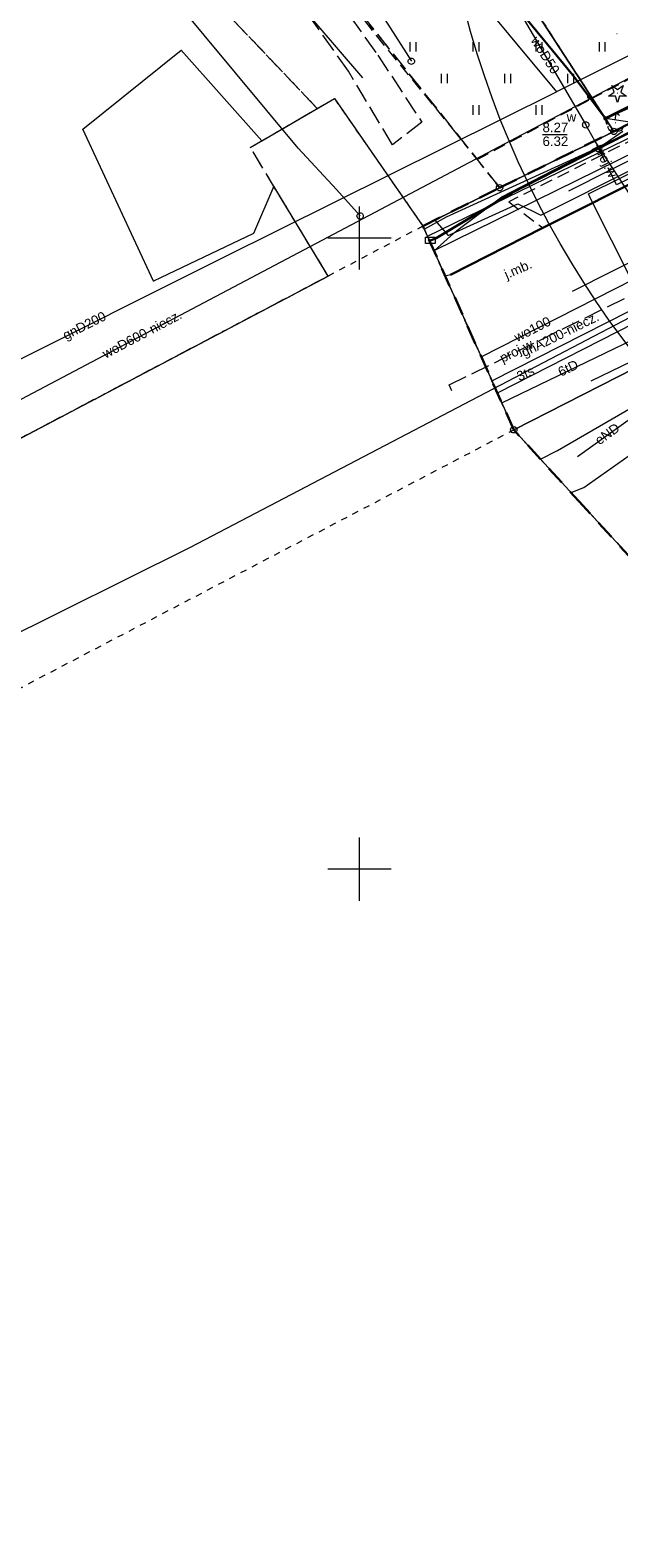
# Model space of a CAD drawing. Extents: x 5474185 to 5474933, y 5916077 to 5916824.
# Tile 107 of 256: x 5474574 to 5474621, y 5916097 to 5916216. Entities that reach past the tile are written whole.
import ezdxf
from ezdxf.enums import TextEntityAlignment as Align

# ---------------------------------------------------------------- set-up
doc = ezdxf.new("R2010")
doc.units = 0
for name, pattern in [('PRZER1-1', [1, 0.5, -0.5]), ('PRZER2-1', [1.5, 1, -0.5]), ('PRZER3-1', [2, 1.5, -0.5]), ('PRZER3-2', [2.5, 1.5, -1])]:
    doc.linetypes.add(name, pattern=pattern)
for name, color, linetype, lineweight in [('GEPPGD', 253, 'CONTINUOUS', 18), ('GEPPGO', 253, 'CONTINUOUS', 18), ('GESDZI', 253, 'CONTINUOUS', 18), ('GESJOB', 253, 'CONTINUOUS', 35), ('GESKKL', 253, 'CONTINUOUS', 18), ('GESUZY', 253, 'CONTINUOUS', 18), ('GSLKOG', 253, 'CONTINUOUS', 35), ('GSLKRW', 253, 'CONTINUOUS', 25), ('GSPRDI', 253, 'CONTINUOUS', 18), ('GSPRDL', 253, 'CONTINUOUS', 18), ('GSPWPN', 253, 'CONTINUOUS', 13), ('GSSKOA', 253, 'CONTINUOUS', 18), ('GSSKOA_O', 253, 'CONTINUOUS', 18), ('GSSKOD', 253, 'CONTINUOUS', 18), ('GSSUTR', 254, 'CONTINUOUS', 18), ('GSSZSU', 254, 'CONTINUOUS', 18), ('GULEPR', 254, 'CONTINUOUS', 18), ('GULEPR_O', 254, 'CONTINUOUS', 18), ('GULGPR', 254, 'CONTINUOUS', 18), ('GULGPR_O', 254, 'CONTINUOUS', 18), ('GULKPR', 7, 'CONTINUOUS', 18), ('GULLOB', 254, 'CONTINUOUS', 35), ('GULSPR', 254, 'CONTINUOUS', 18), ('GULTPR', 254, 'CONTINUOUS', 18), ('GULTPR_O', 254, 'CONTINUOUS', 18), ('GULWPR', 7, 'CONTINUOUS', 18), ('GULWPR_O', 254, 'CONTINUOUS', 18), ('GUPIKP', 253, 'CONTINUOUS', 18), ('GUPIWZ', 253, 'CONTINUOUS', 18), ('GUPIWZ_O', 253, 'CONTINUOUS', 18), ('GUPKSD', 61, 'CONTINUOUS', 18), ('GUPPRZ_O', 40, 'CONTINUOUS', 18), ('IS HP zasięg', 251, 'CONTINUOUS', 20), ('Ramka sekcyjna', 253, 'CONTINUOUS', 18)]:
    doc.layers.add(name, color=color, linetype=linetype, lineweight=lineweight)
doc.styles.add('Arial', font='arial.ttf')

msp = doc.modelspace()

# ---------------------------------------------------------------- hatches: boundary and pattern name
at = {"layer": 'GEPPGD'}
for points in [[(5474585.86, 5916214.835), (5474585.846094, 5916214.837202), (5474585.83355, 5916214.843594), (5474585.823594, 5916214.85355), (5474585.817202, 5916214.866094), (5474585.815, 5916214.88), (5474585.817202, 5916214.893906), (5474585.823594, 5916214.90645), (5474585.83355, 5916214.916406), (5474585.846094, 5916214.922798), (5474585.86, 5916214.925), (5474585.873906, 5916214.922798), (5474585.88645, 5916214.916406), (5474585.896406, 5916214.90645), (5474585.902798, 5916214.893906), (5474585.905, 5916214.88), (5474585.902798, 5916214.866094), (5474585.896406, 5916214.85355), (5474585.88645, 5916214.843594), (5474585.873906, 5916214.837202)], [(5474598.01, 5916211.005), (5474597.996094, 5916211.007202), (5474597.98355, 5916211.013594), (5474597.973594, 5916211.02355), (5474597.967202, 5916211.036094), (5474597.965, 5916211.05), (5474597.967202, 5916211.063906), (5474597.973594, 5916211.07645), (5474597.98355, 5916211.086406), (5474597.996094, 5916211.092798), (5474598.01, 5916211.095), (5474598.023906, 5916211.092798), (5474598.03645, 5916211.086406), (5474598.046406, 5916211.07645), (5474598.052798, 5916211.063906), (5474598.055, 5916211.05), (5474598.052798, 5916211.036094), (5474598.046406, 5916211.02355), (5474598.03645, 5916211.013594), (5474598.023906, 5916211.007202)], [(5474578.08, 5916208.575), (5474578.066094, 5916208.577202), (5474578.05355, 5916208.583594), (5474578.043594, 5916208.59355), (5474578.037202, 5916208.606094), (5474578.035, 5916208.62), (5474578.037202, 5916208.633906), (5474578.043594, 5916208.64645), (5474578.05355, 5916208.656406), (5474578.066094, 5916208.662798), (5474578.08, 5916208.665), (5474578.093906, 5916208.662798), (5474578.10645, 5916208.656406), (5474578.116406, 5916208.64645), (5474578.122798, 5916208.633906), (5474578.125, 5916208.62), (5474578.122798, 5916208.606094), (5474578.116406, 5916208.59355), (5474578.10645, 5916208.583594), (5474578.093906, 5916208.577202)], [(5474591.35, 5916207.135), (5474591.336094, 5916207.137202), (5474591.32355, 5916207.143594), (5474591.313594, 5916207.15355), (5474591.307202, 5916207.166094), (5474591.305, 5916207.18), (5474591.307202, 5916207.193906), (5474591.313594, 5916207.20645), (5474591.32355, 5916207.216406), (5474591.336094, 5916207.222798), (5474591.35, 5916207.225), (5474591.363906, 5916207.222798), (5474591.37645, 5916207.216406), (5474591.386406, 5916207.20645), (5474591.392798, 5916207.193906), (5474591.395, 5916207.18), (5474591.392798, 5916207.166094), (5474591.386406, 5916207.15355), (5474591.37645, 5916207.143594), (5474591.363906, 5916207.137202)], [(5474592.25, 5916207.655), (5474592.236094, 5916207.657202), (5474592.22355, 5916207.663594), (5474592.213594, 5916207.67355), (5474592.207202, 5916207.686094), (5474592.205, 5916207.7), (5474592.207202, 5916207.713906), (5474592.213594, 5916207.72645), (5474592.22355, 5916207.736406), (5474592.236094, 5916207.742798), (5474592.25, 5916207.745), (5474592.263906, 5916207.742798), (5474592.27645, 5916207.736406), (5474592.286406, 5916207.72645), (5474592.292798, 5916207.713906), (5474592.295, 5916207.7), (5474592.292798, 5916207.686094), (5474592.286406, 5916207.67355), (5474592.27645, 5916207.663594), (5474592.263906, 5916207.657202)], [(5474593.2, 5916204.075), (5474593.186094, 5916204.077202), (5474593.17355, 5916204.083594), (5474593.163594, 5916204.09355), (5474593.157202, 5916204.106094), (5474593.155, 5916204.12), (5474593.157202, 5916204.133906), (5474593.163594, 5916204.14645), (5474593.17355, 5916204.156406), (5474593.186094, 5916204.162798), (5474593.2, 5916204.165), (5474593.213906, 5916204.162798), (5474593.22645, 5916204.156406), (5474593.236406, 5916204.14645), (5474593.242798, 5916204.133906), (5474593.245, 5916204.12), (5474593.242798, 5916204.106094), (5474593.236406, 5916204.09355), (5474593.22645, 5916204.083594), (5474593.213906, 5916204.077202)], [(5474591.6, 5916200.315), (5474591.586094, 5916200.317202), (5474591.57355, 5916200.323594), (5474591.563594, 5916200.33355), (5474591.557202, 5916200.346094), (5474591.555, 5916200.36), (5474591.557202, 5916200.373906), (5474591.563594, 5916200.38645), (5474591.57355, 5916200.396406), (5474591.586094, 5916200.402798), (5474591.6, 5916200.405), (5474591.613906, 5916200.402798), (5474591.62645, 5916200.396406), (5474591.636406, 5916200.38645), (5474591.642798, 5916200.373906), (5474591.645, 5916200.36), (5474591.642798, 5916200.346094), (5474591.636406, 5916200.33355), (5474591.62645, 5916200.323594), (5474591.613906, 5916200.317202)], [(5474583.68, 5916196.545), (5474583.666094, 5916196.547202), (5474583.65355, 5916196.553594), (5474583.643594, 5916196.56355), (5474583.637202, 5916196.576094), (5474583.635, 5916196.59), (5474583.637202, 5916196.603906), (5474583.643594, 5916196.61645), (5474583.65355, 5916196.626406), (5474583.666094, 5916196.632798), (5474583.68, 5916196.635), (5474583.693906, 5916196.632798), (5474583.70645, 5916196.626406), (5474583.716406, 5916196.61645), (5474583.722798, 5916196.603906), (5474583.725, 5916196.59), (5474583.722798, 5916196.576094), (5474583.716406, 5916196.56355), (5474583.70645, 5916196.553594), (5474583.693906, 5916196.547202)], [(5474597.52, 5916196.945), (5474597.506094, 5916196.947202), (5474597.49355, 5916196.953594), (5474597.483594, 5916196.96355), (5474597.477202, 5916196.976094), (5474597.475, 5916196.99), (5474597.477202, 5916197.003906), (5474597.483594, 5916197.01645), (5474597.49355, 5916197.026406), (5474597.506094, 5916197.032798), (5474597.52, 5916197.035), (5474597.533906, 5916197.032798), (5474597.54645, 5916197.026406), (5474597.556406, 5916197.01645), (5474597.562798, 5916197.003906), (5474597.565, 5916196.99), (5474597.562798, 5916196.976094), (5474597.556406, 5916196.96355), (5474597.54645, 5916196.953594), (5474597.533906, 5916196.947202)]]:
    msp.add_hatch(color=256, dxfattribs=at).paths.add_polyline_path(points)
at = {"layer": 'GEPPGO'}
for points in [[(5474605.03, 5916200.905), (5474605.016094, 5916200.907202), (5474605.00355, 5916200.913594), (5474604.993594, 5916200.92355), (5474604.987202, 5916200.936094), (5474604.985, 5916200.95), (5474604.987202, 5916200.963906), (5474604.993594, 5916200.97645), (5474605.00355, 5916200.986406), (5474605.016094, 5916200.992798), (5474605.03, 5916200.995), (5474605.043906, 5916200.992798), (5474605.05645, 5916200.986406), (5474605.066406, 5916200.97645), (5474605.072798, 5916200.963906), (5474605.075, 5916200.95), (5474605.072798, 5916200.936094), (5474605.066406, 5916200.92355), (5474605.05645, 5916200.913594), (5474605.043906, 5916200.907202)], [(5474617.71, 5916178.755), (5474617.696094, 5916178.757202), (5474617.68355, 5916178.763594), (5474617.673594, 5916178.77355), (5474617.667202, 5916178.786094), (5474617.665, 5916178.8), (5474617.667202, 5916178.813906), (5474617.673594, 5916178.82645), (5474617.68355, 5916178.836406), (5474617.696094, 5916178.842798), (5474617.71, 5916178.845), (5474617.723906, 5916178.842798), (5474617.73645, 5916178.836406), (5474617.746406, 5916178.82645), (5474617.752798, 5916178.813906), (5474617.755, 5916178.8), (5474617.752798, 5916178.786094), (5474617.746406, 5916178.77355), (5474617.73645, 5916178.763594), (5474617.723906, 5916178.757202)]]:
    msp.add_hatch(color=256, dxfattribs=at).paths.add_polyline_path(points)
at = {"layer": 'GSLKOG'}
for points in [[(5474618.226742, 5916211.016356), (5474618.181059, 5916211.016645), (5474618.137008, 5916211.028749), (5474618.097589, 5916211.051841), (5474618.065491, 5916211.084348), (5474618.0429, 5916211.124056), (5474618.031356, 5916211.168258), (5474618.031645, 5916211.213941), (5474618.043749, 5916211.257992), (5474618.066841, 5916211.297411), (5474618.099348, 5916211.329509), (5474618.139056, 5916211.3521), (5474618.183258, 5916211.363644), (5474618.228941, 5916211.363355), (5474618.272992, 5916211.351251), (5474618.312411, 5916211.328159), (5474618.344509, 5916211.295652), (5474618.3671, 5916211.255944), (5474618.378644, 5916211.211742), (5474618.378355, 5916211.166059), (5474618.366251, 5916211.122008), (5474618.343159, 5916211.082589), (5474618.310652, 5916211.050491), (5474618.270944, 5916211.0279)], [(5474618.226742, 5916211.016356), (5474618.181059, 5916211.016645), (5474618.137008, 5916211.028749), (5474618.097589, 5916211.051841), (5474618.065491, 5916211.084348), (5474618.0429, 5916211.124056), (5474618.031356, 5916211.168258), (5474618.031645, 5916211.213941), (5474618.043749, 5916211.257992), (5474618.066841, 5916211.297411), (5474618.099348, 5916211.329509), (5474618.139056, 5916211.3521), (5474618.183258, 5916211.363644), (5474618.228941, 5916211.363355), (5474618.272992, 5916211.351251), (5474618.312411, 5916211.328159), (5474618.344509, 5916211.295652), (5474618.3671, 5916211.255944), (5474618.378644, 5916211.211742), (5474618.378355, 5916211.166059), (5474618.366251, 5916211.122008), (5474618.343159, 5916211.082589), (5474618.310652, 5916211.050491), (5474618.270944, 5916211.0279)], [(5474619.489829, 5916209.305296), (5474619.444959, 5916209.313881), (5474619.40384, 5916209.333787), (5474619.369274, 5916209.363658), (5474619.343616, 5916209.401456), (5474619.328617, 5916209.444607), (5474619.325296, 5916209.490171), (5474619.333881, 5916209.535041), (5474619.353787, 5916209.57616), (5474619.383658, 5916209.610726), (5474619.421456, 5916209.636384), (5474619.464607, 5916209.651383), (5474619.510171, 5916209.654704), (5474619.555041, 5916209.646119), (5474619.59616, 5916209.626213), (5474619.630726, 5916209.596342), (5474619.656384, 5916209.558544), (5474619.671383, 5916209.515393), (5474619.674704, 5916209.469829), (5474619.666119, 5916209.424959), (5474619.646213, 5916209.38384), (5474619.616342, 5916209.349274), (5474619.578544, 5916209.323616), (5474619.535393, 5916209.308617)], [(5474619.521742, 5916209.306356), (5474619.476059, 5916209.306645), (5474619.432008, 5916209.318749), (5474619.392589, 5916209.341841), (5474619.360491, 5916209.374348), (5474619.3379, 5916209.414056), (5474619.326356, 5916209.458258), (5474619.326645, 5916209.503941), (5474619.338749, 5916209.547992), (5474619.361841, 5916209.587411), (5474619.394348, 5916209.619509), (5474619.434056, 5916209.6421), (5474619.478258, 5916209.653644), (5474619.523941, 5916209.653355), (5474619.567992, 5916209.641251), (5474619.607411, 5916209.618159), (5474619.639509, 5916209.585652), (5474619.6621, 5916209.545944), (5474619.673644, 5916209.501742), (5474619.673355, 5916209.456059), (5474619.661251, 5916209.412008), (5474619.638159, 5916209.372589), (5474619.605652, 5916209.340491), (5474619.565944, 5916209.3179)]]:
    msp.add_hatch(color=256, dxfattribs=at).paths.add_polyline_path(points)
at = {"layer": 'GSPRDI'}
msp.add_hatch(color=256, dxfattribs=at).paths.add_polyline_path([(5474620.45, 5916211.435), (5474620.436094, 5916211.437202), (5474620.42355, 5916211.443594), (5474620.413594, 5916211.45355), (5474620.407202, 5916211.466094), (5474620.405, 5916211.48), (5474620.407202, 5916211.493906), (5474620.413594, 5916211.50645), (5474620.42355, 5916211.516406), (5474620.436094, 5916211.522798), (5474620.45, 5916211.525), (5474620.463906, 5916211.522798), (5474620.47645, 5916211.516406), (5474620.486406, 5916211.50645), (5474620.492798, 5916211.493906), (5474620.495, 5916211.48), (5474620.492798, 5916211.466094), (5474620.486406, 5916211.45355), (5474620.47645, 5916211.443594), (5474620.463906, 5916211.437202)])
at = {"layer": 'GSPRDL'}
msp.add_hatch(color=256, dxfattribs=at).paths.add_polyline_path([(5474620.29, 5916209.095), (5474620.276094, 5916209.097202), (5474620.26355, 5916209.103594), (5474620.253594, 5916209.11355), (5474620.247202, 5916209.126094), (5474620.245, 5916209.14), (5474620.247202, 5916209.153906), (5474620.253594, 5916209.16645), (5474620.26355, 5916209.176406), (5474620.276094, 5916209.182798), (5474620.29, 5916209.185), (5474620.303906, 5916209.182798), (5474620.31645, 5916209.176406), (5474620.326406, 5916209.16645), (5474620.332798, 5916209.153906), (5474620.335, 5916209.14), (5474620.332798, 5916209.126094), (5474620.326406, 5916209.11355), (5474620.31645, 5916209.103594), (5474620.303906, 5916209.097202)])
at = {"layer": 'GSPWPN'}
msp.add_hatch(color=256, dxfattribs=at).paths.add_polyline_path([(5474620.41, 5916216.135), (5474620.398353, 5916216.136533), (5474620.3875, 5916216.141029), (5474620.37818, 5916216.14818), (5474620.371029, 5916216.1575), (5474620.366533, 5916216.168353), (5474620.365, 5916216.18), (5474620.366533, 5916216.191647), (5474620.371029, 5916216.2025), (5474620.37818, 5916216.21182), (5474620.3875, 5916216.218971), (5474620.398353, 5916216.223467), (5474620.41, 5916216.225), (5474620.421647, 5916216.223467), (5474620.4325, 5916216.218971), (5474620.44182, 5916216.21182), (5474620.448971, 5916216.2025), (5474620.453467, 5916216.191647), (5474620.455, 5916216.18), (5474620.453467, 5916216.168353), (5474620.448971, 5916216.1575), (5474620.44182, 5916216.14818), (5474620.4325, 5916216.141029), (5474620.421647, 5916216.136533)])

# ---------------------------------------------------------------- linework, layer by layer
at = {"layer": 'GEPPGO', "elevation": 10.24, "flags": 128}
for points in [[(5474620.16, 5916208.7), (5474620.237254, 5916208.687764), (5474620.306946, 5916208.652254), (5474620.362254, 5916208.596946), (5474620.397764, 5916208.527254), (5474620.41, 5916208.45), (5474620.397764, 5916208.372746), (5474620.362254, 5916208.303054), (5474620.306946, 5916208.247746), (5474620.237254, 5916208.212236), (5474620.16, 5916208.2), (5474620.082746, 5916208.212236), (5474620.013054, 5916208.247746), (5474619.957746, 5916208.303054), (5474619.922236, 5916208.372746), (5474619.91, 5916208.45), (5474619.922236, 5916208.527254), (5474619.957746, 5916208.596946), (5474620.013054, 5916208.652254), (5474620.082746, 5916208.687764), (5474620.16, 5916208.7)], [(5474611.11, 5916204.24), (5474611.187254, 5916204.227764), (5474611.256946, 5916204.192254), (5474611.312254, 5916204.136946), (5474611.347764, 5916204.067254), (5474611.36, 5916203.99), (5474611.347764, 5916203.912746), (5474611.312254, 5916203.843054), (5474611.256946, 5916203.787746), (5474611.187254, 5916203.752236), (5474611.11, 5916203.74), (5474611.032746, 5916203.752236), (5474610.963054, 5916203.787746), (5474610.907746, 5916203.843054), (5474610.872236, 5916203.912746), (5474610.86, 5916203.99), (5474610.872236, 5916204.067254), (5474610.907746, 5916204.136946), (5474610.963054, 5916204.192254), (5474611.032746, 5916204.227764), (5474611.11, 5916204.24)], [(5474612.23, 5916185.06), (5474612.307254, 5916185.047764), (5474612.376946, 5916185.012254), (5474612.432254, 5916184.956946), (5474612.467764, 5916184.887254), (5474612.48, 5916184.81), (5474612.467764, 5916184.732746), (5474612.432254, 5916184.663054), (5474612.376946, 5916184.607746), (5474612.307254, 5916184.572236), (5474612.23, 5916184.56), (5474612.152746, 5916184.572236), (5474612.083054, 5916184.607746), (5474612.027746, 5916184.663054), (5474611.992236, 5916184.732746), (5474611.98, 5916184.81), (5474611.992236, 5916184.887254), (5474612.027746, 5916184.956946), (5474612.083054, 5916185.012254), (5474612.152746, 5916185.047764), (5474612.23, 5916185.06)]]:
    msp.add_lwpolyline(points, close=True, dxfattribs=at)
at = {"layer": 'GESDZI', "linetype": 'Continuous', "lineweight": 13}
for p, q in [((5474620.16, 5916208.45, 10.22), (5474596.52, 5916244.88, 10.22)), ((5474596.52, 5916244.88, 10.22), (5474620.16, 5916208.45, 10.22)), ((5474644.79, 5916221, 10.22), (5474620.16, 5916208.45, 10.22)), ((5474620.16, 5916208.45, 10.22), (5474644.79, 5916221, 10.22)), ((5474578.08, 5916208.62, 10.22), (5474585.86, 5916214.88, 10.22)), ((5474585.86, 5916214.88, 10.22), (5474592.25, 5916207.7, 10.22)), ((5474592.25, 5916207.7, 10.22), (5474598.01, 5916211.05, 10.22)), ((5474598.01, 5916211.05, 10.22), (5474605.03, 5916200.95, 10.22)), ((5474583.68, 5916196.59, 10.22), (5474578.08, 5916208.62, 10.22)), ((5474620.16, 5916208.45, 10.22), (5474611.11, 5916203.99, 10.22)), ((5474611.11, 5916203.99, 10.22), (5474620.16, 5916208.45, 10.22)), ((5474593.2, 5916204.12, 10.22), (5474591.6, 5916200.36, 10.22)), ((5474597.52, 5916196.99, 10.22), (5474593.2, 5916204.12, 10.22)), ((5474611.11, 5916203.99, 10.22), (5474605.03, 5916200.95, 10.22)), ((5474605.03, 5916200.95, 10.22), (5474611.11, 5916203.99, 10.22)), ((5474591.6, 5916200.36, 10.22), (5474583.68, 5916196.59, 10.22)), ((5474605.03, 5916200.95, 10.22), (5474612.23, 5916184.81, 10.22)), ((5474547.95, 5916170.86, 10.22), (5474597.52, 5916196.99, 10.22)), ((5474612.23, 5916184.81, 10.22), (5474631.57, 5916194.69, 10.22)), ((5474631.57, 5916194.69, 10.22), (5474612.23, 5916184.81, 10.22)), ((5474612.23, 5916184.81, 10.22), (5474617.71, 5916178.8, 10.22)), ((5474617.71, 5916178.8, 10.22), (5474650.33, 5916143.12, 10.22))]:
    msp.add_line(p, q, dxfattribs=at)
at = {"layer": 'GESJOB', "linetype": 'PRZER3-2', "lineweight": 30}
for p, q in [((5474620.16, 5916208.45, 10.22), (5474644.79, 5916221, 10.22)), ((5474620.16, 5916208.45, 10.22), (5474644.79, 5916221, 10.22)), ((5474611.11, 5916203.99, 10.22), (5474620.16, 5916208.45, 10.22)), ((5474611.11, 5916203.99, 10.22), (5474620.16, 5916208.45, 10.22)), ((5474605.03, 5916200.95, 10.22), (5474611.11, 5916203.99, 10.22)), ((5474605.03, 5916200.95, 10.22), (5474611.11, 5916203.99, 10.22)), ((5474612.23, 5916184.81, 10.22), (5474605.03, 5916200.95, 10.22)), ((5474612.23, 5916184.81, 10.22), (5474605.03, 5916200.95, 10.22)), ((5474617.71, 5916178.8, 10.22), (5474612.23, 5916184.81, 10.22)), ((5474617.71, 5916178.8, 10.22), (5474612.23, 5916184.81, 10.22)), ((5474650.33, 5916143.12, 10.22), (5474617.71, 5916178.8, 10.22)), ((5474650.33, 5916143.12, 10.22), (5474617.71, 5916178.8, 10.22))]:
    msp.add_line(p, q, dxfattribs=at)
at = {"layer": 'GESKKL', "linetype": 'PRZER3-1', "lineweight": 13}
for p, q in [((5474620.16, 5916208.45, 10.06), (5474596.52, 5916244.88, 10.06)), ((5474596.65, 5916210.27, 10.06), (5474565.06, 5916243.51, 10.06)), ((5474583.99, 5916238.06, 10.06), (5474611.11, 5916203.99, 10.06)), ((5474591.35, 5916207.18, 10.06), (5474596.65, 5916210.27, 10.06)), ((5474611.11, 5916203.99, 10.06), (5474620.16, 5916208.45, 10.06)), ((5474597.52, 5916196.99, 10.06), (5474591.35, 5916207.18, 10.06)), ((5474548.91, 5916171.37, 10.06), (5474597.52, 5916196.99, 10.06))]:
    msp.add_line(p, q, dxfattribs=at)
at = {"layer": 'GESUZY', "linetype": 'PRZER1-1', "lineweight": 13}
for p, q in [((5474620.16, 5916208.45, 10.08), (5474596.52, 5916244.88, 10.08)), ((5474596.52, 5916244.88, 10.08), (5474620.16, 5916208.45, 10.08)), ((5474596.65, 5916210.27, 10.08), (5474565.06, 5916243.51, 10.08)), ((5474565.06, 5916243.51, 10.08), (5474596.65, 5916210.27, 10.08)), ((5474583.99, 5916238.06, 10.08), (5474611.11, 5916203.99, 10.08)), ((5474611.11, 5916203.99, 10.08), (5474583.99, 5916238.06, 10.08)), ((5474620.16, 5916208.45, 10.08), (5474644.79, 5916221, 10.08)), ((5474644.79, 5916221, 10.08), (5474620.16, 5916208.45, 10.08)), ((5474596.65, 5916210.27, 10.08), (5474598.01, 5916211.05, 10.08)), ((5474598.01, 5916211.05, 10.08), (5474605.03, 5916200.95, 10.08)), ((5474591.35, 5916207.18, 10.08), (5474596.65, 5916210.27, 10.08)), ((5474611.11, 5916203.99, 10.08), (5474620.16, 5916208.45, 10.08)), ((5474620.16, 5916208.45, 10.08), (5474611.11, 5916203.99, 10.08)), ((5474597.52, 5916196.99, 10.08), (5474591.35, 5916207.18, 10.08)), ((5474605.03, 5916200.95, 10.08), (5474611.11, 5916203.99, 10.08)), ((5474611.11, 5916203.99, 10.08), (5474605.03, 5916200.95, 10.08)), ((5474605.03, 5916200.95, 10.08), (5474597.52, 5916196.99, 10.08)), ((5474612.23, 5916184.81, 10.08), (5474605.03, 5916200.95, 10.08)), ((5474605.03, 5916200.95, 10.08), (5474612.23, 5916184.81, 10.08)), ((5474548.91, 5916171.37, 10.08), (5474597.52, 5916196.99, 10.08)), ((5474597.52, 5916196.99, 10.08), (5474548.91, 5916171.37, 10.08)), ((5474444.39, 5916097.02, 10.08), (5474612.23, 5916184.81, 10.08)), ((5474612.23, 5916184.81, 10.08), (5474617.71, 5916178.8, 10.08)), ((5474617.71, 5916178.8, 10.08), (5474650.33, 5916143.12, 10.08))]:
    msp.add_line(p, q, dxfattribs=at)
at = {"layer": 'GSLKOG', "linetype": 'Continuous', "lineweight": 30}
for p, q in [((5474609.9, 5916221.45, 10.18), (5474616.91, 5916212.9, 10.18)), ((5474616.91, 5916212.9, 10.18), (5474619.5, 5916209.48, 10.18))]:
    msp.add_line(p, q, dxfattribs=at)
at = {"layer": 'GSLKOG', "linetype": 'Continuous', "lineweight": 35, "elevation": 10.18, "flags": 128}
msp.add_lwpolyline([(5474637.26, 5916218.4), (5474619.5, 5916209.48)], dxfattribs=at)
at = {"layer": 'GSLKRW', "linetype": 'Continuous', "lineweight": 30}
for p, q in [((5474614.53, 5916200.81, 10.18), (5474638.12, 5916212.66, 10.18)), ((5474607.21, 5916197.08, 10.18), (5474614.53, 5916200.81, 10.18))]:
    msp.add_line(p, q, dxfattribs=at)
at = {"layer": 'GSPRDI', "elevation": 10.12, "flags": 128}
msp.add_lwpolyline([(5474620.722471, 5916211.568531), (5474621.163338, 5916211.248222), (5474620.618396, 5916211.248222), (5474620.45, 5916210.729952), (5474620.281604, 5916211.248222), (5474619.736662, 5916211.248222), (5474620.177529, 5916211.568531), (5474620.009133, 5916212.086801), (5474620.45, 5916211.766493), (5474620.890867, 5916212.086801), (5474620.722471, 5916211.568531)], close=True, dxfattribs=at)
at = {"layer": 'GSPRDL', "elevation": 10.12, "flags": 128}
for points in [[(5474619.654031, 5916209.005674), (5474619.58542, 5916209.115999), (5474619.558571, 5916209.243115), (5474619.576708, 5916209.371763), (5474619.637652, 5916209.486501), (5474619.73409, 5916209.573559), (5474619.854445, 5916209.622485)], [(5474619.965723, 5916209.703333), (5474620.049447, 5916209.802679), (5474620.162044, 5916209.867494), (5474620.29, 5916209.89), (5474620.417956, 5916209.867494), (5474620.530553, 5916209.802679), (5474620.614277, 5916209.703333)], [(5474620.221227, 5916208.493649), (5474620.095099, 5916208.462488), (5474619.965908, 5916208.476234), (5474619.849161, 5916208.533237), (5474619.758871, 5916208.626655), (5474619.705875, 5916208.745275), (5474619.696535, 5916208.874859)], [(5474620.883465, 5916208.874859), (5474620.874125, 5916208.745275), (5474620.821129, 5916208.626655), (5474620.730839, 5916208.533237), (5474620.614092, 5916208.476234), (5474620.484901, 5916208.462488), (5474620.358773, 5916208.493649)]]:
    msp.add_lwpolyline(points, dxfattribs=at)
at = {"layer": 'GSSKOA', "linetype": 'PRZER3-1', "lineweight": 13}
for p, q in [((5474596.94, 5916220.81, 10.18), (5474601.46, 5916214.49, 10.18)), ((5474599.13, 5916213.23, 10.18), (5474594.91, 5916219.16, 10.18)), ((5474601.46, 5916214.49, 10.18), (5474604.94, 5916209.18, 10.18)), ((5474602.62, 5916207.4, 10.18), (5474599.13, 5916213.23, 10.18)), ((5474638.12, 5916212.66, 10.18), (5474614.53, 5916200.81, 10.18)), ((5474604.94, 5916209.18, 10.18), (5474602.62, 5916207.4, 10.18)), ((5474614.53, 5916200.81, 10.18), (5474607.21, 5916197.08, 10.18)), ((5474607.21, 5916197.08, 10.18), (5474606.8, 5916196.98, 10.18))]:
    msp.add_line(p, q, dxfattribs=at)
at = {"layer": 'GSSKOA', "linetype": 'PRZER3-1', "lineweight": 18, "elevation": 10.18}
msp.add_lwpolyline([(5474606.8, 5916196.98), (5474610.46, 5916188.77)], dxfattribs=at)
at = {"layer": 'GSSKOD', "linetype": 'PRZER2-1', "lineweight": 13}
for p, q in [((5474614.53, 5916200.81, 10.18), (5474638.12, 5916212.66, 10.18)), ((5474611.84, 5916202.87, 10.18), (5474614.53, 5916200.81, 10.18))]:
    msp.add_line(p, q, dxfattribs=at)
at = {"layer": 'GSSKOD', "linetype": 'PRZER2-1', "lineweight": 18, "elevation": 10.18}
msp.add_lwpolyline([(5474636.68, 5916215.37), (5474611.84, 5916202.87)], dxfattribs=at)
at = {"layer": 'GSSUTR', "linetype": 'PRZER2-1', "lineweight": 13}
for p, q in [((5474593.96, 5916225.55, 10.1), (5474601.33, 5916216.04, 10.1)), ((5474618.34, 5916211.02, 10.1), (5474637.21, 5916220.9, 10.1)), ((5474601.33, 5916216.04, 10.1), (5474609.34, 5916206.23, 10.1)), ((5474609.34, 5916206.23, 10.1), (5474618.34, 5916211.02, 10.1))]:
    msp.add_line(p, q, dxfattribs=at)
at = {"layer": 'GSSUTR', "elevation": 10.1, "flags": 128}
for points in [[(5474603.98334, 5916215.525783), (5474603.98334, 5916214.775783)], [(5474604.48334, 5916214.775783), (5474604.48334, 5916215.525783)], [(5474608.98334, 5916215.525783), (5474608.98334, 5916214.775783)], [(5474609.48334, 5916214.775783), (5474609.48334, 5916215.525783)], [(5474613.98334, 5916215.525783), (5474613.98334, 5916214.775783)], [(5474614.48334, 5916214.775783), (5474614.48334, 5916215.525783)], [(5474618.98334, 5916215.525783), (5474618.98334, 5916214.775783)], [(5474619.48334, 5916214.775783), (5474619.48334, 5916215.525783)], [(5474606.48334, 5916213.025783), (5474606.48334, 5916212.275783)], [(5474606.98334, 5916212.275783), (5474606.98334, 5916213.025783)], [(5474611.48334, 5916213.025783), (5474611.48334, 5916212.275783)], [(5474611.98334, 5916212.275783), (5474611.98334, 5916213.025783)], [(5474616.48334, 5916213.025783), (5474616.48334, 5916212.275783)], [(5474616.98334, 5916212.275783), (5474616.98334, 5916213.025783)], [(5474608.98334, 5916210.525783), (5474608.98334, 5916209.775783)], [(5474609.48334, 5916209.775783), (5474609.48334, 5916210.525783)], [(5474613.98334, 5916210.525783), (5474613.98334, 5916209.775783)], [(5474614.48334, 5916209.775783), (5474614.48334, 5916210.525783)]]:
    msp.add_lwpolyline(points, dxfattribs=at)
at = {"layer": 'GSSZSU', "linetype": 'Continuous', "lineweight": 13}
for p, q in [((5474619.5, 5916209.48, 10.06), (5474621.3, 5916210.27, 10.06)), ((5474621.78, 5916209.13, 10.06), (5474619.5, 5916209.48, 10.06))]:
    msp.add_line(p, q, dxfattribs=at)
at = {"layer": 'GSSZSU', "linetype": 'Continuous', "lineweight": 18, "elevation": 10.06, "flags": 128}
for points in [[(5474620.263119, 5916209.362855), (5474620.337529, 5916209.847582)], [(5474619.758289, 5916209.44035), (5474619.770881, 5916209.522382)]]:
    msp.add_lwpolyline(points, dxfattribs=at)
at = {"layer": 'GULEPR', "linetype": 'Continuous', "lineweight": 13}
for p, q in [((5474655.56, 5916225.86, 10.14), (5474615.63, 5916205.49, 10.14)), ((5474594.07, 5916219.88, 10.14), (5474600.25, 5916212.69, 10.14)), ((5474619.43, 5916207.47, 10.14), (5474620.86, 5916208.46, 10.14)), ((5474611.28, 5916203.27, 10.14), (5474619.43, 5916207.47, 10.14)), ((5474614.36, 5916201.81, 10.14), (5474622, 5916205.65, 10.14)), ((5474607.04, 5916200.21, 10.14), (5474612.54, 5916202.71, 10.14)), ((5474607.71, 5916200.59, 10.14), (5474611.28, 5916203.27, 10.14)), ((5474612.54, 5916202.71, 10.14), (5474614.36, 5916201.81, 10.14)), ((5474605.96, 5916201.42, 10.14), (5474607.04, 5916200.21, 10.14)), ((5474605.91, 5916198.98, 10.14), (5474607.71, 5916200.59, 10.14)), ((5474618.35, 5916188.68, 10.14), (5474631.81, 5916195.25, 10.14)), ((5474623.29, 5916187, 10.14), (5474617.27, 5916182.67, 10.14))]:
    msp.add_line(p, q, dxfattribs=at)
at = {"layer": 'GULGPR', "linetype": 'Continuous', "lineweight": 13}
for p, q in [((5474656.58, 5916223.91, 10.14), (5474616.56, 5916203.72, 10.14)), ((5474618.14, 5916203.5, 10.14), (5474642.32, 5916215.52, 10.14)), ((5474589.2, 5916198.45, 10.14), (5474615.62, 5916211.6, 10.14)), ((5474618.36, 5916203.02, 10.14), (5474618.14, 5916203.5, 10.14)), ((5474623.45, 5916192.92, 10.14), (5474618.36, 5916203.02, 10.14)), ((5474551.69, 5916179.73, 10.14), (5474589.2, 5916198.45, 10.14)), ((5474630.04, 5916198.62, 10.14), (5474610.51, 5916188.68, 10.14)), ((5474617.78, 5916180.24, 10.14), (5474626.76, 5916186.6, 10.14)), ((5474616.77, 5916179.83, 10.14), (5474617.78, 5916180.24, 10.14))]:
    msp.add_line(p, q, dxfattribs=at)
at = {"layer": 'GULGPR', "linetype": 'Continuous', "lineweight": 18, "elevation": 10.14, "flags": 128}
for points in [[(5474589.11, 5916243.44), (5474615.62, 5916211.6)], [(5474632.59, 5916220.1), (5474615.62, 5916211.6)]]:
    msp.add_lwpolyline(points, dxfattribs=at)
at = {"layer": 'GULKPR', "linetype": 'Continuous', "lineweight": 13}
for p, q in [((5474595.15, 5916207.13, 10.14), (5474574.79, 5916231.61, 10.14)), ((5474598.19, 5916203.84, 10.14), (5474595.15, 5916207.13, 10.14)), ((5474600.05, 5916201.75, 10.14), (5474598.19, 5916203.84, 10.14))]:
    msp.add_line(p, q, dxfattribs=at)
at = {"layer": 'GULKPR', "linetype": 'Continuous', "lineweight": 18, "elevation": 10.14, "flags": 128}
for points in [[(5474585.23, 5916243.54), (5474604.11, 5916214.01)], [(5474616.89, 5916195.8), (5474648.96, 5916211.97)]]:
    msp.add_lwpolyline(points, dxfattribs=at)
at = {"layer": 'GULLOB', "linetype": 'Continuous', "lineweight": 30}
for p, q in [((5474612.08, 5916203.59, 10.12), (5474623.62, 5916209.49, 10.12)), ((5474606.09, 5916200, 10.12), (5474612.08, 5916203.59, 10.12)), ((5474605.62, 5916199.82, 10.12), (5474606.09, 5916200, 10.12))]:
    msp.add_line(p, q, dxfattribs=at)
at = {"layer": 'GULSPR', "linetype": 'Continuous', "lineweight": 18, "elevation": 10.14, "flags": 128}
msp.add_lwpolyline([(5474654.29, 5916222.81), (5474605.9, 5916199)], dxfattribs=at)
at = {"layer": 'GULTPR', "linetype": 'Continuous', "lineweight": 13}
for p, q in [((5474605.39, 5916200.15, 10.14), (5474639.89, 5916216.97, 10.14)), ((5474623.67, 5916209.34, 10.14), (5474606.87, 5916201.67, 10.14)), ((5474612.08, 5916203.59, 10.14), (5474623.62, 5916209.49, 10.14)), ((5474606.09, 5916200, 10.14), (5474612.08, 5916203.59, 10.14)), ((5474606.87, 5916201.67, 10.14), (5474605.14, 5916200.71, 10.14)), ((5474605.62, 5916199.82, 10.14), (5474606.09, 5916200, 10.14)), ((5474610.93, 5916187.73, 10.14), (5474624.65, 5916194.74, 10.14)), ((5474615.7, 5916183.17, 10.14), (5474622.86, 5916187.31, 10.14)), ((5474614.35, 5916182.49, 10.14), (5474615.7, 5916183.17, 10.14))]:
    msp.add_line(p, q, dxfattribs=at)
at = {"layer": 'GULTPR', "linetype": 'Continuous', "lineweight": 18, "elevation": 10.14, "flags": 128}
msp.add_lwpolyline([(5474611.28, 5916186.95), (5474626.17, 5916194.14)], dxfattribs=at)
at = {"layer": 'GULWPR', "linetype": 'Continuous', "lineweight": 13}
for p, q in [((5474656.79, 5916231.37, 10.14), (5474507.94, 5916152.8, 10.14)), ((5474612.78, 5916217.74, 10.14), (5474617.93, 5916208.97, 10.14)), ((5474586.6, 5916175.51, 10.14), (5474627.41, 5916196.86, 10.14)), ((5474526.38, 5916145.56, 10.14), (5474586.6, 5916175.51, 10.14))]:
    msp.add_line(p, q, dxfattribs=at)
at = {"layer": 'GULWPR', "linetype": 'PRZER3-1', "lineweight": 13}
for p, q in [((5474620.37, 5916204.21, 10.14), (5474618.65, 5916207.7, 10.14)), ((5474623.14, 5916205.58, 10.14), (5474620.37, 5916204.21, 10.14)), ((5474607.1, 5916188.36, 10.14), (5474625.96, 5916197.66, 10.14)), ((5474607.32, 5916187.91, 10.14), (5474607.1, 5916188.36, 10.14))]:
    msp.add_line(p, q, dxfattribs=at)
at = {"layer": 'GULWPR', "linetype": 'Continuous', "lineweight": 18, "elevation": 10.14, "flags": 128}
for points in [[(5474618.65, 5916207.7), (5474617.93, 5916208.97)], [(5474624.8, 5916198.3), (5474618.65, 5916207.7)], [(5474609.65, 5916190.6), (5474624.8, 5916198.3)]]:
    msp.add_lwpolyline(points, dxfattribs=at)
at = {"layer": 'GUPIKP', "elevation": 10.16, "flags": 128}
for points in [[(5474604.11, 5916214.26), (5474604.174705, 5916214.251481), (5474604.235, 5916214.226506), (5474604.286777, 5916214.186777), (5474604.326506, 5916214.135), (5474604.351481, 5916214.074705), (5474604.36, 5916214.01), (5474604.351481, 5916213.945295), (5474604.326506, 5916213.885), (5474604.286777, 5916213.833223), (5474604.235, 5916213.793494), (5474604.174705, 5916213.768519), (5474604.11, 5916213.76), (5474604.045295, 5916213.768519), (5474603.985, 5916213.793494), (5474603.933223, 5916213.833223), (5474603.893494, 5916213.885), (5474603.868519, 5916213.945295), (5474603.86, 5916214.01), (5474603.868519, 5916214.074705), (5474603.893494, 5916214.135), (5474603.933223, 5916214.186777), (5474603.985, 5916214.226506), (5474604.045295, 5916214.251481), (5474604.11, 5916214.26)], [(5474617.93, 5916209.22), (5474617.994705, 5916209.211481), (5474618.055, 5916209.186506), (5474618.106777, 5916209.146777), (5474618.146506, 5916209.095), (5474618.171481, 5916209.034705), (5474618.18, 5916208.97), (5474618.171481, 5916208.905295), (5474618.146506, 5916208.845), (5474618.106777, 5916208.793223), (5474618.055, 5916208.753494), (5474617.994705, 5916208.728519), (5474617.93, 5916208.72), (5474617.865295, 5916208.728519), (5474617.805, 5916208.753494), (5474617.753223, 5916208.793223), (5474617.713494, 5916208.845), (5474617.688519, 5916208.905295), (5474617.68, 5916208.97), (5474617.688519, 5916209.034705), (5474617.713494, 5916209.095), (5474617.753223, 5916209.146777), (5474617.805, 5916209.186506), (5474617.865295, 5916209.211481), (5474617.93, 5916209.22)]]:
    msp.add_lwpolyline(points, close=True, dxfattribs=at)
at = {"layer": 'GUPIKP'}
msp.add_3dface([(5474605.995, 5916199.57, 10.16), (5474605.245, 5916199.57, 10.16), (5474605.245, 5916200.07, 10.16), (5474605.995, 5916200.07, 10.16)], dxfattribs=at)
at = {"layer": 'GUPIWZ', "elevation": 10.18, "flags": 128}
msp.add_lwpolyline([(5474617.93, 5916209.22), (5474617.994705, 5916209.211481), (5474618.055, 5916209.186506), (5474618.106777, 5916209.146777), (5474618.146506, 5916209.095), (5474618.171481, 5916209.034705), (5474618.18, 5916208.97), (5474618.171481, 5916208.905295), (5474618.146506, 5916208.845), (5474618.106777, 5916208.793223), (5474618.055, 5916208.753494), (5474617.994705, 5916208.728519), (5474617.93, 5916208.72), (5474617.865295, 5916208.728519), (5474617.805, 5916208.753494), (5474617.753223, 5916208.793223), (5474617.713494, 5916208.845), (5474617.688519, 5916208.905295), (5474617.68, 5916208.97), (5474617.688519, 5916209.034705), (5474617.713494, 5916209.095), (5474617.753223, 5916209.146777), (5474617.805, 5916209.186506), (5474617.865295, 5916209.211481), (5474617.93, 5916209.22)], close=True, dxfattribs=at)
at = {"layer": 'GUPKSD', "elevation": 10.16, "flags": 128}
msp.add_lwpolyline([(5474600.05, 5916202), (5474600.114705, 5916201.991481), (5474600.175, 5916201.966506), (5474600.226777, 5916201.926777), (5474600.266506, 5916201.875), (5474600.291481, 5916201.814705), (5474600.3, 5916201.75), (5474600.291481, 5916201.685295), (5474600.266506, 5916201.625), (5474600.226777, 5916201.573223), (5474600.175, 5916201.533494), (5474600.114705, 5916201.508519), (5474600.05, 5916201.5), (5474599.985295, 5916201.508519), (5474599.925, 5916201.533494), (5474599.873223, 5916201.573223), (5474599.833494, 5916201.625), (5474599.808519, 5916201.685295), (5474599.8, 5916201.75), (5474599.808519, 5916201.814705), (5474599.833494, 5916201.875), (5474599.873223, 5916201.926777), (5474599.925, 5916201.966506), (5474599.985295, 5916201.991481), (5474600.05, 5916202)], close=True, dxfattribs=at)
at = {"layer": 'GUPPRZ_O', "linetype": 'Continuous', "lineweight": 13, "elevation": 10.8, "flags": 128}
msp.add_lwpolyline([(5474614.506914, 5916208.218247), (5474616.466914, 5916208.218247)], dxfattribs=at)
at = {"layer": 'IS HP zasięg', "lineweight": 15, "ltscale": 0.7}
msp.add_circle((5474680.96, 5916236.9), 75, dxfattribs=at)
msp.add_circle((5474680.96, 5916236.9), 75, dxfattribs=at)
at = {"layer": 'Ramka sekcyjna', "linetype": 'Continuous', "lineweight": 18, "elevation": 100, "flags": 128}
for points in [[(5474600, 5916197.5), (5474600, 5916202.5)], [(5474602.5, 5916200), (5474597.5, 5916200)], [(5474600, 5916147.5), (5474600, 5916152.5)], [(5474602.5, 5916150), (5474597.5, 5916150)]]:
    msp.add_lwpolyline(points, dxfattribs=at)

# ---------------------------------------------------------------- texts
at = {"layer": 'GSSKOA_O', "linetype": 'Continuous', "lineweight": 0, "style": 'Arial'}
msp.add_text('j.mb.', height=0.75, rotation=24.012148, dxfattribs=at).set_placement((5474612.714448, 5916197.20168, 10.8), align=Align.CENTER)
at = {"layer": 'GULEPR_O', "linetype": 'Continuous', "lineweight": 0, "style": 'Arial'}
msp.add_text('eND', height=0.75, rotation=35.771303, dxfattribs=at).set_placement((5474619.856521, 5916184.182407, 10.8), align=Align.CENTER)
at = {"layer": 'GULGPR_O', "linetype": 'Continuous', "lineweight": 0, "style": 'Arial'}
for s, rotation, p in [('gnD200', 26.529783, (5474578.361694, 5916192.736785, 10.8)), ('gnA200-niecz.', 26.184832, (5474616.060773, 5916192.037137, 10.8))]:
    msp.add_text(s, height=0.75, rotation=rotation, dxfattribs=at).set_placement(p, align=Align.CENTER)
at = {"layer": 'GULTPR_O', "linetype": 'Continuous', "lineweight": 0, "style": 'Arial'}
for s, rotation, p in [('3ts', 23.59619, (5474613.301106, 5916188.935125, 10.8)), ('6tD', 25.749421, (5474616.696669, 5916189.362422, 10.8))]:
    msp.add_text(s, height=0.75, rotation=rotation, dxfattribs=at).set_placement(p, align=Align.CENTER)
at = {"layer": 'GULWPR_O', "linetype": 'Continuous', "lineweight": 0, "style": 'Arial'}
for s, rotation, p in [('woD50', 302.337637, (5474614.411261, 5916214.288112, 10.8)), ('proj.w ', 296.235772, (5474619.246755, 5916205.825263, 10.8)), ('woD600-niecz.', 27.826918, (5474582.946646, 5916192.059909, 10.8)), ('wo100', 26.9682, (5474613.873135, 5916192.453138, 10.8)), ('proj.w ', 26.248243, (5474612.723423, 5916190.790159, 10.8))]:
    msp.add_text(s, height=0.75, rotation=rotation, dxfattribs=at).set_placement(p, align=Align.CENTER)
at = {"layer": 'GUPIWZ_O', "linetype": 'Continuous', "lineweight": 0, "style": 'Arial'}
msp.add_text('w', height=0.75, dxfattribs=at).set_placement((5474617.18, 5916209.22, 10.8), align=Align.RIGHT)
at = {"layer": 'GUPPRZ_O', "linetype": 'Continuous', "lineweight": 0, "style": 'Arial'}
for s, p in [('8.27', (5474614.506914, 5916208.390747, 10.8)), ('6.32', (5474614.506914, 5916207.295747, 10.8))]:
    msp.add_text(s, height=0.75, dxfattribs=at).set_placement(p)

doc.saveas('drawing.dxf')
